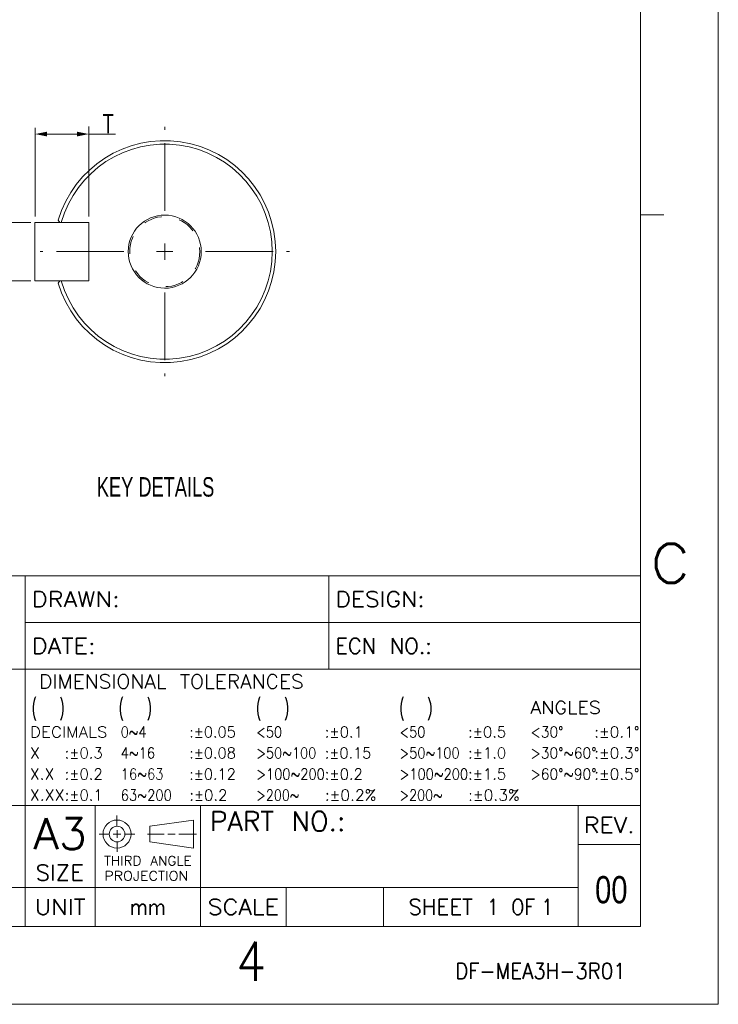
# Model space of a CAD drawing. Header units: millimetres. Extents: x -119 to 301, y 404 to 701.
# Tile 3 of 4: x 211 to 301, y 404 to 530. Entities that reach past the tile are written whole.
import ezdxf
from ezdxf.enums import TextEntityAlignment as Align

# ---------------------------------------------------------------- set-up
doc = ezdxf.new("R2010")
doc.units = ezdxf.units.MM
doc.header["$LTSCALE"] = 23.1
doc.linetypes.add('CENTER', pattern=[0.6, 0.375, -0.075, 0.075, -0.075])
doc.linetypes.add('HIDDEN', pattern=[0.2, 0.1, -0.1])
doc.layers.get('0').update_dxf_attribs({"linetype": 'CONTINUOUS'})
doc.layers.add('DEFAULT_1', color=7, linetype='CENTER')
doc.layers.add('DEFAULT_2', color=8, linetype='HIDDEN')
doc.styles.get("Standard").update_dxf_attribs({"font": 'txt', "width": 0.7})
doc.styles.add('TEXTSTYLE_0', font='txt.shx', dxfattribs={"width": 0.8})

# ---------------------------------------------------------------- blocks, each defined once
blk = doc.blocks.new('_FILLED')
at = {"color": 0, "linetype": 'ByBlock'}
blk.add_solid([(0, 0), (-1, 0.2), (-1, -0.2)], dxfattribs=at)

msp = doc.modelspace()

# ---------------------------------------------------------------- linework, layer by layer
at = {"color": 7, "linetype": 'Continuous', "lineweight": 13}
for p, q in [((300.71, 700.57), (300.71, 403.57)), ((290.71, 690.57), (290.71, 458.57)), ((290.71, 690.57), (290.71, 413.57)), ((213, 504.67), (213, 516.08)), ((219.88, 504.67), (219.88, 516.23)), ((213.88, 515.26), (218.38, 515.26)), ((219.88, 515.26), (223.31, 515.26)), ((290.71, 504.9), (293.71, 504.9)), ((212.42, 503.92), (202.4, 503.92)), ((219.88, 503.92), (212.95, 503.92)), ((216.18, 503.92), (215.96, 504.21)), ((219.88, 496.42), (219.88, 503.92)), ((229.63, 501.22), (229.63, 499.12)), ((230.68, 500.17), (228.58, 500.17)), ((212.42, 496.42), (202.4, 496.42)), ((212.95, 496.42), (219.88, 496.42)), ((216.18, 496.42), (215.96, 496.14)), ((290.71, 458.57), (138.71, 458.57)), ((211.71, 458.57), (290.71, 458.57)), ((211.71, 458.57), (211.71, 446.57)), ((211.71, 458.57), (211.71, 429.07)), ((250.71, 458.57), (250.71, 446.57)), ((250.71, 458.57), (290.71, 458.57)), ((290.71, 458.57), (290.71, 446.57)), ((211.71, 452.57), (290.71, 452.57)), ((138.71, 446.57), (211.71, 446.57)), ((290.71, 446.57), (138.71, 446.57)), ((211.71, 446.57), (290.71, 446.57)), ((211.71, 429.07), (211.71, 446.57)), ((211.71, 446.57), (290.71, 446.57)), ((211.71, 446.57), (211.71, 429.07)), ((290.71, 429.07), (290.71, 446.57)), ((138.71, 429.07), (282.71, 429.07)), ((138.71, 429.07), (211.71, 429.07)), ((290.71, 429.07), (138.71, 429.07)), ((211.71, 429.07), (290.71, 429.07)), ((211.71, 429.07), (211.71, 418.57)), ((220.71, 429.07), (220.71, 418.57)), ((234.21, 429.07), (234.21, 418.57)), ((282.71, 429.07), (290.71, 429.07)), ((282.71, 429.07), (282.71, 413.57)), ((282.71, 429.07), (282.71, 418.57)), ((282.71, 429.07), (282.71, 413.57)), ((290.71, 429.07), (290.71, 413.57)), ((223.5, 426.38), (223.5, 427.81)), ((233.31, 427.22), (227.71, 426.42)), ((233.31, 427.22), (233.31, 423.62)), ((223.51, 425.9), (223.51, 424.94)), ((227.71, 426.42), (227.71, 424.42)), ((222.55, 425.42), (221.23, 425.42)), ((223.03, 425.42), (223.99, 425.42)), ((224.47, 425.42), (225.79, 425.42)), ((229.54, 425.42), (227.41, 425.42)), ((230.02, 425.42), (230.98, 425.42)), ((231.46, 425.42), (233.69, 425.42)), ((223.51, 424.46), (223.51, 423.14)), ((227.71, 424.42), (233.31, 423.62)), ((282.71, 424.07), (290.71, 424.07)), ((290.71, 424.07), (282.71, 424.07)), ((138.71, 418.57), (282.71, 418.57)), ((138.71, 418.57), (282.71, 418.57)), ((282.71, 418.57), (138.71, 418.57)), ((211.71, 418.57), (211.71, 413.57)), ((220.71, 418.57), (220.71, 413.57)), ((234.21, 418.57), (234.21, 413.57)), ((245.21, 418.57), (245.21, 413.57)), ((257.71, 418.57), (257.71, 413.57)), ((282.71, 418.57), (282.71, 413.57)), ((290.71, 413.57), (-109.29, 413.57)), ((138.71, 413.57), (282.71, 413.57)), ((282.71, 413.57), (290.71, 413.57)), ((-119.29, 403.57), (300.71, 403.57))]:
    msp.add_line(p, q, dxfattribs=at)
at = {"lineweight": 13}
msp.add_line((212.95, 503.92), (212.95, 496.42), dxfattribs=at)
at = {"color": 7, "linetype": 'Continuous', "lineweight": 13}
for radius in [1.8, 1]:
    msp.add_circle((223.51, 425.42), radius, dxfattribs=at)
for radius, start, end in [(14.25, 196.4601, 163.5399), (13.8, 195.7678, 164.2322), (4.69, 270, 269.6935)]:
    msp.add_arc((229.63, 500.17), radius, start, end, dxfattribs=at)
at = {"layer": 'DEFAULT_1', "color": 7, "linetype": 'CENTER', "lineweight": 13}
for p, q in [((229.63, 505.42), (229.63, 516.17)), ((224.38, 500.17), (213.63, 500.17)), ((234.88, 500.17), (245.63, 500.17)), ((229.63, 494.92), (229.63, 484.17))]:
    msp.add_line(p, q, dxfattribs=at)
at = {"layer": 'DEFAULT_2', "color": 0, "linetype": 'HIDDEN', "lineweight": 13}
msp.add_circle((229.63, 500.17), 4.5, dxfattribs=at)

# ---------------------------------------------------------------- block references
at = {"color": 7, "linetype": 'Continuous', "lineweight": 13, "xscale": 1.5, "yscale": 1.5, "zscale": 1.5, "rotation": 180}
msp.add_blockref('_FILLED', (213, 515.26), dxfattribs=at)
at = {"color": 7, "linetype": 'Continuous', "lineweight": 13, "xscale": 1.5, "yscale": 1.5, "zscale": 1.5}
msp.add_blockref('_FILLED', (219.88, 515.26), dxfattribs=at)

# ---------------------------------------------------------------- texts
at = {"color": 7, "linetype": 'Continuous', "lineweight": 13, "width": 0.7}
msp.add_text('KEY DETAILS', height=2.5, dxfattribs=at).set_placement((220.91, 468.73))
at = {"color": 7, "linetype": 'Continuous', "lineweight": 13, "style": 'TEXTSTYLE_0'}
for s, height, width, p, p2 in [('C', 5, 1.511152, (292.02, 457.67), (297.06, 457.67)), ('DRAWN:', 2, 1.060177, (212.55, 454.57), (223.86, 454.57)), ('DESIGN:', 2, 1.01159, (251.55, 454.57), (263.01, 454.57)), ('DATE:', 2, 1.026022, (212.55, 448.57), (220.76, 448.57)), ('ECN NO.:', 2, 0.978478, (251.55, 448.57), (263.94, 448.57)), (' DIMENSIONAL TOLERANCES', 1.8, 0.901487, (211.78, 444.12), (247.47, 444.12)), ('(   )', 2, 0.522305, (212.55, 440.67), (216.73, 440.67)), ('(   )', 2, 0.522305, (223.75, 440.67), (227.93, 440.67)), ('(   )', 2, 0.522305, (241.38, 440.67), (245.55, 440.67)), ('(   )', 2, 0.522305, (259.78, 440.67), (263.95, 440.67)), ('ANGLES', 1.6, 0.998469, (276.58, 440.87), (285.63, 440.87)), ('DECIMALS', 1.4, 0.971781, (212.32, 437.82), (222.29, 437.82)), ('0~4', 1.4, 0.947212, (223.98, 437.82), (227.29, 437.82)), (':%%p0.05', 1.4, 1.067689, (232.78, 437.82), (238.76, 437.82)), ('<50', 1.4, 1.01487, (241.38, 437.82), (244.69, 437.82)), (':%%p0.1', 1.4, 1.233107, (250.18, 437.82), (255.07, 437.82)), ('<50', 1.4, 1.01487, (259.78, 437.82), (263.09, 437.82)), (':%%p0.5', 1.4, 1.103307, (268.58, 437.82), (273.47, 437.82)), ('<30%%d', 1.4, 1.011565, (276.58, 437.82), (280.82, 437.82)), (':%%p0.1%%d', 1.4, 1.188706, (284.78, 437.82), (290.6, 437.82)), ('X', 1.4, 1.394052, (212.32, 435.12), (213.62, 435.12)), (':%%p0.3', 1.4, 1.103307, (216.78, 435.12), (221.67, 435.12)), ('4~16', 1.4, 0.943494, (223.98, 435.12), (228.38, 435.12)), (':%%p0.08', 1.4, 1.067689, (232.78, 435.12), (238.76, 435.12)), ('>50~100', 1.4, 0.972884, (241.38, 435.12), (249.09, 435.12)), (':%%p0.15', 1.4, 1.11411, (250.18, 435.12), (256.16, 435.12)), ('>50~100', 1.4, 0.972884, (259.78, 435.12), (267.49, 435.12)), (':%%p1.0', 1.4, 1.233107, (268.58, 435.12), (273.47, 435.12)), ('>30%%d~60%%d', 1.4, 0.933753, (276.58, 435.12), (285.07, 435.12)), (':%%p0.3%%d', 1.4, 1.08534, (284.78, 435.12), (290.6, 435.12)), ('X.X', 1.4, 1.122677, (212.32, 432.42), (215.46, 432.42)), (':%%p0.2', 1.4, 1.103307, (216.78, 432.42), (221.67, 432.42)), ('16~63', 1.4, 0.905061, (223.98, 432.42), (229.47, 432.42)), (':%%p0.12', 1.4, 1.11411, (232.78, 432.42), (238.76, 432.42)), ('>100~200', 1.4, 0.967687, (241.38, 432.42), (250.18, 432.42)), (':%%p0.2', 1.4, 1.103307, (250.18, 432.42), (255.07, 432.42)), ('>100~200', 1.4, 0.967687, (259.78, 432.42), (268.58, 432.42)), (':%%p1.5', 1.4, 1.164601, (268.58, 432.42), (273.47, 432.42)), ('>60%%d~90%%d', 1.4, 0.933753, (276.58, 432.42), (285.07, 432.42)), (':%%p0.5%%d', 1.4, 1.08534, (284.78, 432.42), (290.6, 432.42)), ('X.XX', 1.4, 1.05824, (212.32, 429.72), (216.76, 429.72)), (':%%p0.1', 1.4, 1.233107, (216.78, 429.72), (221.67, 429.72)), ('63~200', 1.4, 0.881041, (223.98, 429.72), (230.55, 429.72)), (':%%p0.2', 1.4, 1.103307, (232.78, 429.72), (237.67, 429.72)), ('>200~', 1.4, 0.950186, (241.38, 429.72), (246.92, 429.72)), (':%%p0.2%', 1.4, 1.135613, (250.18, 429.72), (256.8, 429.72)), ('>200~', 1.4, 0.950186, (259.78, 429.72), (265.32, 429.72)), (':%%p0.3%', 1.4, 1.135613, (268.58, 429.72), (275.2, 429.72)), ('A3', 4, 1.023792, (212.79, 423.48), (219.62, 423.48)), ('PART NO.:', 2.5, 0.95049, (235.41, 425.82), (252.84, 425.82)), ('REV.', 2, 0.975836, (283.46, 425.57), (289.97, 425.57)), ('THIRD ANGLE', 1.2, 0.907303, (221.84, 421.4), (233.09, 421.4)), ('SIZE', 2, 0.928996, (213.05, 419.47), (219.24, 419.47)), ('PROJECTION', 1.2, 0.963091, (221.87, 419.46), (232.66, 419.46)), ('UNIT', 2, 0.975836, (212.96, 415.07), (219.47, 415.07)), ('SCALE', 2, 0.979819, (235.14, 415.07), (244.29, 415.07)), ('SHEET ', 2, 0.83891, (260.92, 415.07), (270.98, 415.07)), ('1', 2, 2.330855, (270.98, 415.07), (272.54, 415.07)), (' OF', 2, 0.871283, (272.54, 415.07), (277.18, 415.07)), ('1', 2, 2.330855, (277.96, 415.07), (279.51, 415.07)), ('mm', 2, 1.391822, (225.14, 415.07), (229.78, 415.07)), ('4', 5, 1.165428, (238.78, 406.58), (242.66, 406.58)), ('DF-MEA3H-3R01', 2, 0.898304, (266.95, 406.85), (288.81, 406.85))]:
    msp.add_text(s, height=height, dxfattribs=dict(at, width=width)).set_placement(p, p2, align=Align.FIT)
at = {"color": 7, "linetype": 'Continuous', "lineweight": 13, "insert": (222.35, 516.6), "char_height": 2.5, "attachment_point": 5}
msp.add_mtext('T', dxfattribs=at)
at = {"lineweight": 13, "insert": (284.89, 420.03), "char_height": 3.5, "width": 38.0059, "attachment_point": 1}
msp.add_mtext('{\\W0.8;00}', dxfattribs=at)

doc.saveas('drawing.dxf')
